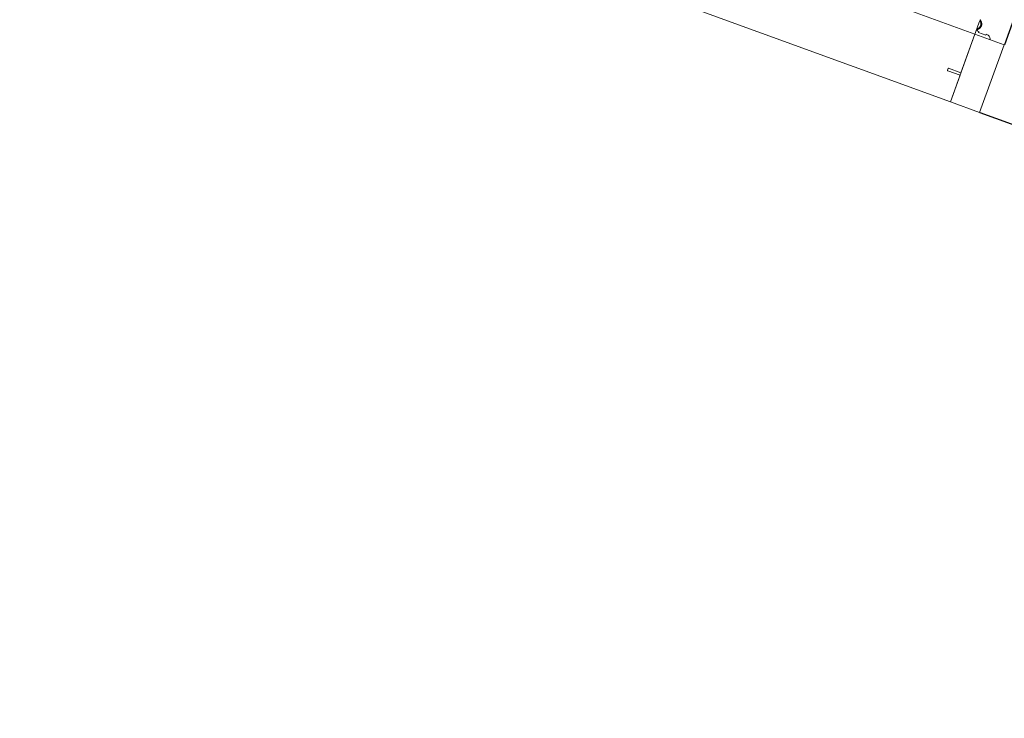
# Model space of a CAD drawing. Header units: millimetres. Extents: x 1512 to 2105, y 794 to 1149.
# Tile 20 of 256: x 1589.307 to 1590.697, y 1107.632 to 1108.618. Entities that reach past the tile are written whole.
import ezdxf

# ---------------------------------------------------------------- set-up
doc = ezdxf.new("R2010")
doc.units = ezdxf.units.MM
doc.layers.add('A-DOOR', color=31, linetype='Continuous', lineweight=9)
doc.layers.add('A-WALL', color=113, linetype='Continuous', lineweight=9)

# ---------------------------------------------------------------- blocks, each defined once
blk = doc.blocks.new('5-panel_Bi-fold_external_door_10806 - Type 1-239875-زیرزمین')
at = {"layer": 'A-DOOR'}
for p, q in [((-2.331, 0.1), (-2.375, 0.1)), ((-2.375, 0.1), (-2.375, -0.0016)), ((-2.331, -0.0016), (-2.331, 0.1)), ((2.581, 0.1), (-2.331, 0.1)), ((-2.331, 0.0602), (-2.331, 0.1)), ((-2.3125, 0.0602), (-2.331, 0.0602)), ((-2.331, -0.0016), (-2.331, 0.0565)), ((-2.331, 0.0565), (-2.3125, 0.0565)), ((-2.312, 0.057), (-2.312, 0.0597)), ((-2.375, -0.0016), (-2.331, -0.0016)), ((-2.3469, -0.0069), (-2.3461, -0.0069)), ((-2.3469, -0.0069), (-2.3461, -0.0069)), ((-2.3461, -0.0053), (-2.335, -0.0053)), ((-2.3461, -0.0069), (-2.3461, -0.0053)), ((-2.3461, -0.0069), (-2.3461, -0.0053)), ((-2.335, -0.0053), (-2.335, -0.0069)), ((-2.335, -0.0069), (-2.331, -0.0069)), ((-2.3325, -0.0069), (-2.3325, -0.0094)), ((-2.3325, -0.0069), (-2.3325, -0.0094)), ((-2.3325, -0.0069), (-2.3325, -0.0094)), ((-2.3325, -0.0069), (-2.3325, -0.0094)), ((-2.331, -0.0038), (-2.331, -0.0016)), ((2.581, -0.0016), (-2.331, -0.0016)), ((-2.331, -0.0193), (-2.331, -0.0038)), ((-2.331, -0.0237), (-2.331, -0.0193))]:
    blk.add_line(p, q, dxfattribs=at)
at = {"layer": 'A-DOOR', "flags": 128}
blk.add_lwpolyline([(-2.3312, -0.0085), (-2.3315, -0.0087), (-2.3317, -0.0088), (-2.332, -0.009), (-2.3323, -0.0092), (-2.3325, -0.0094), (-2.3328, -0.0096), (-2.333, -0.0098), (-2.3332, -0.01), (-2.3335, -0.0103), (-2.3337, -0.0105), (-2.3339, -0.0108), (-2.3341, -0.011), (-2.3342, -0.0113), (-2.3344, -0.0116), (-2.3346, -0.0118), (-2.3347, -0.0121), (-2.3348, -0.0124), (-2.335, -0.0127), (-2.3351, -0.013), (-2.3352, -0.0133), (-2.3352, -0.0136), (-2.3353, -0.0139), (-2.3354, -0.0142), (-2.3354, -0.0146), (-2.3355, -0.0149), (-2.3355, -0.0152), (-2.3355, -0.0155), (-2.3355, -0.0158), (-2.3355, -0.0162), (-2.3355, -0.0165), (-2.3354, -0.0168), (-2.3354, -0.0171), (-2.3353, -0.0174), (-2.3352, -0.0177), (-2.3351, -0.018), (-2.335, -0.0183), (-2.3349, -0.0186), (-2.3348, -0.0189), (-2.3346, -0.0192), (-2.3345, -0.0195), (-2.3343, -0.0198), (-2.3342, -0.02), (-2.334, -0.0203), (-2.3338, -0.0206), (-2.3336, -0.0208), (-2.3334, -0.021), (-2.3331, -0.0213), (-2.3329, -0.0215), (-2.3327, -0.0217), (-2.3324, -0.0219), (-2.3322, -0.0221), (-2.3319, -0.0223), (-2.3316, -0.0225), (-2.3313, -0.0226), (-2.3311, -0.0228)], dxfattribs=at)
blk.add_lwpolyline([(-2.3312, -0.0085), (-2.3315, -0.0087), (-2.3317, -0.0088), (-2.332, -0.009), (-2.3323, -0.0092), (-2.3325, -0.0094), (-2.3328, -0.0096), (-2.333, -0.0098), (-2.3332, -0.01), (-2.3335, -0.0103), (-2.3337, -0.0105), (-2.3339, -0.0108), (-2.3341, -0.011), (-2.3342, -0.0113), (-2.3344, -0.0116), (-2.3346, -0.0118), (-2.3347, -0.0121), (-2.3348, -0.0124), (-2.335, -0.0127), (-2.3351, -0.013), (-2.3352, -0.0133), (-2.3352, -0.0136), (-2.3353, -0.0139), (-2.3354, -0.0142), (-2.3354, -0.0146), (-2.3355, -0.0149), (-2.3355, -0.0152), (-2.3355, -0.0155), (-2.3355, -0.0158), (-2.3355, -0.0162), (-2.3355, -0.0165), (-2.3354, -0.0168), (-2.3354, -0.0171), (-2.3353, -0.0174), (-2.3352, -0.0177), (-2.3351, -0.018), (-2.335, -0.0183), (-2.3349, -0.0186), (-2.3348, -0.0189), (-2.3346, -0.0192), (-2.3345, -0.0195), (-2.3343, -0.0198), (-2.3342, -0.02), (-2.334, -0.0203), (-2.3338, -0.0206), (-2.3336, -0.0208), (-2.3334, -0.021), (-2.3331, -0.0213), (-2.3329, -0.0215), (-2.3327, -0.0217), (-2.3324, -0.0219), (-2.3322, -0.0221), (-2.3319, -0.0223), (-2.3316, -0.0225), (-2.3313, -0.0226), (-2.3311, -0.0228)], dxfattribs=at)
blk.add_lwpolyline([(-2.3312, -0.0085), (-2.3315, -0.0087), (-2.3317, -0.0088), (-2.332, -0.009), (-2.3323, -0.0092), (-2.3325, -0.0094), (-2.3328, -0.0096), (-2.333, -0.0098), (-2.3332, -0.01), (-2.3335, -0.0103), (-2.3337, -0.0105), (-2.3339, -0.0108), (-2.3341, -0.011), (-2.3342, -0.0113), (-2.3344, -0.0116), (-2.3346, -0.0118), (-2.3347, -0.0121), (-2.3348, -0.0124), (-2.335, -0.0127), (-2.3351, -0.013), (-2.3352, -0.0133), (-2.3352, -0.0136), (-2.3353, -0.0139), (-2.3354, -0.0142), (-2.3354, -0.0146), (-2.3355, -0.0149), (-2.3355, -0.0152), (-2.3355, -0.0155), (-2.3355, -0.0158), (-2.3355, -0.0162), (-2.3355, -0.0165), (-2.3354, -0.0168), (-2.3354, -0.0171), (-2.3353, -0.0174), (-2.3352, -0.0177), (-2.3351, -0.018), (-2.335, -0.0183), (-2.3349, -0.0186), (-2.3348, -0.0189), (-2.3346, -0.0192), (-2.3345, -0.0195), (-2.3343, -0.0198), (-2.3342, -0.02), (-2.334, -0.0203), (-2.3338, -0.0206), (-2.3336, -0.0208), (-2.3334, -0.021), (-2.3331, -0.0213), (-2.3329, -0.0215), (-2.3327, -0.0217), (-2.3324, -0.0219), (-2.3322, -0.0221), (-2.3319, -0.0223), (-2.3316, -0.0225), (-2.3313, -0.0226), (-2.3311, -0.0228)], dxfattribs=at)
blk.add_lwpolyline([(-2.3312, -0.0085), (-2.3315, -0.0087), (-2.3317, -0.0088), (-2.332, -0.009), (-2.3323, -0.0092), (-2.3325, -0.0094), (-2.3328, -0.0096), (-2.333, -0.0098), (-2.3332, -0.01), (-2.3335, -0.0103), (-2.3337, -0.0105), (-2.3339, -0.0108), (-2.3341, -0.011), (-2.3342, -0.0113), (-2.3344, -0.0116), (-2.3346, -0.0118), (-2.3347, -0.0121), (-2.3348, -0.0124), (-2.335, -0.0127), (-2.3351, -0.013), (-2.3352, -0.0133), (-2.3352, -0.0136), (-2.3353, -0.0139), (-2.3354, -0.0142), (-2.3354, -0.0146), (-2.3355, -0.0149), (-2.3355, -0.0152), (-2.3355, -0.0155), (-2.3355, -0.0158), (-2.3355, -0.0162), (-2.3355, -0.0165), (-2.3354, -0.0168), (-2.3354, -0.0171), (-2.3353, -0.0174), (-2.3352, -0.0177), (-2.3351, -0.018), (-2.335, -0.0183), (-2.3349, -0.0186), (-2.3348, -0.0189), (-2.3346, -0.0192), (-2.3345, -0.0195), (-2.3343, -0.0198), (-2.3342, -0.02), (-2.334, -0.0203), (-2.3338, -0.0206), (-2.3336, -0.0208), (-2.3334, -0.021), (-2.3331, -0.0213), (-2.3329, -0.0215), (-2.3327, -0.0217), (-2.3324, -0.0219), (-2.3322, -0.0221), (-2.3319, -0.0223), (-2.3316, -0.0225), (-2.3313, -0.0226), (-2.3311, -0.0228)], dxfattribs=at)
blk.add_lwpolyline([(-2.3312, -0.0085), (-2.3315, -0.0087), (-2.3317, -0.0088), (-2.332, -0.009), (-2.3323, -0.0092), (-2.3325, -0.0094), (-2.3328, -0.0096), (-2.333, -0.0098), (-2.3332, -0.01), (-2.3335, -0.0103), (-2.3337, -0.0105), (-2.3339, -0.0108), (-2.3341, -0.011), (-2.3342, -0.0113), (-2.3344, -0.0116), (-2.3346, -0.0118), (-2.3347, -0.0121), (-2.3348, -0.0124), (-2.335, -0.0127), (-2.3351, -0.013), (-2.3352, -0.0133), (-2.3352, -0.0136), (-2.3353, -0.0139), (-2.3354, -0.0142), (-2.3354, -0.0146), (-2.3355, -0.0149), (-2.3355, -0.0152), (-2.3355, -0.0155), (-2.3355, -0.0158), (-2.3355, -0.0162), (-2.3355, -0.0165), (-2.3354, -0.0168), (-2.3354, -0.0171), (-2.3353, -0.0174), (-2.3352, -0.0177), (-2.3351, -0.018), (-2.335, -0.0183), (-2.3349, -0.0186), (-2.3348, -0.0189), (-2.3346, -0.0192), (-2.3345, -0.0195), (-2.3343, -0.0198), (-2.3342, -0.02), (-2.334, -0.0203), (-2.3338, -0.0206), (-2.3336, -0.0208), (-2.3334, -0.021), (-2.3331, -0.0213), (-2.3329, -0.0215), (-2.3327, -0.0217), (-2.3324, -0.0219), (-2.3322, -0.0221), (-2.3319, -0.0223), (-2.3316, -0.0225), (-2.3313, -0.0226), (-2.3311, -0.0228)], dxfattribs=at)
blk.add_lwpolyline([(-2.3312, -0.0085), (-2.3315, -0.0087), (-2.3317, -0.0088), (-2.332, -0.009), (-2.3323, -0.0092), (-2.3325, -0.0094), (-2.3328, -0.0096), (-2.333, -0.0098), (-2.3332, -0.01), (-2.3335, -0.0103), (-2.3337, -0.0105), (-2.3339, -0.0108), (-2.3341, -0.011), (-2.3342, -0.0113), (-2.3344, -0.0116), (-2.3346, -0.0118), (-2.3347, -0.0121), (-2.3348, -0.0124), (-2.335, -0.0127), (-2.3351, -0.013), (-2.3352, -0.0133), (-2.3352, -0.0136), (-2.3353, -0.0139), (-2.3354, -0.0142), (-2.3354, -0.0146), (-2.3355, -0.0149), (-2.3355, -0.0152), (-2.3355, -0.0155), (-2.3355, -0.0158), (-2.3355, -0.0162), (-2.3355, -0.0165), (-2.3354, -0.0168), (-2.3354, -0.0171), (-2.3353, -0.0174), (-2.3352, -0.0177), (-2.3351, -0.018), (-2.335, -0.0183), (-2.3349, -0.0186), (-2.3348, -0.0189), (-2.3346, -0.0192), (-2.3345, -0.0195), (-2.3343, -0.0198), (-2.3342, -0.02), (-2.334, -0.0203), (-2.3338, -0.0206), (-2.3336, -0.0208), (-2.3334, -0.021), (-2.3331, -0.0213), (-2.3329, -0.0215), (-2.3327, -0.0217), (-2.3324, -0.0219), (-2.3322, -0.0221), (-2.3319, -0.0223), (-2.3316, -0.0225), (-2.3313, -0.0226), (-2.3311, -0.0228)], dxfattribs=at)
blk.add_lwpolyline([(-2.3312, -0.0085), (-2.3315, -0.0087), (-2.3317, -0.0088), (-2.332, -0.009), (-2.3323, -0.0092), (-2.3325, -0.0094), (-2.3328, -0.0096), (-2.333, -0.0098), (-2.3332, -0.01), (-2.3335, -0.0103), (-2.3337, -0.0105), (-2.3339, -0.0108), (-2.3341, -0.011), (-2.3342, -0.0113), (-2.3344, -0.0116), (-2.3346, -0.0118), (-2.3347, -0.0121), (-2.3348, -0.0124), (-2.335, -0.0127), (-2.3351, -0.013), (-2.3352, -0.0133), (-2.3352, -0.0136), (-2.3353, -0.0139), (-2.3354, -0.0142), (-2.3354, -0.0146), (-2.3355, -0.0149), (-2.3355, -0.0152), (-2.3355, -0.0155), (-2.3355, -0.0158), (-2.3355, -0.0162), (-2.3355, -0.0165), (-2.3354, -0.0168), (-2.3354, -0.0171), (-2.3353, -0.0174), (-2.3352, -0.0177), (-2.3351, -0.018), (-2.335, -0.0183), (-2.3349, -0.0186), (-2.3348, -0.0189), (-2.3346, -0.0192), (-2.3345, -0.0195), (-2.3343, -0.0198), (-2.3342, -0.02), (-2.334, -0.0203), (-2.3338, -0.0206), (-2.3336, -0.0208), (-2.3334, -0.021), (-2.3331, -0.0213), (-2.3329, -0.0215), (-2.3327, -0.0217), (-2.3324, -0.0219), (-2.3322, -0.0221), (-2.3319, -0.0223), (-2.3316, -0.0225), (-2.3313, -0.0226), (-2.3311, -0.0228)], dxfattribs=at)
blk.add_lwpolyline([(-2.3312, -0.0085), (-2.3315, -0.0087), (-2.3317, -0.0088), (-2.332, -0.009), (-2.3323, -0.0092), (-2.3325, -0.0094), (-2.3328, -0.0096), (-2.333, -0.0098), (-2.3332, -0.01), (-2.3335, -0.0103), (-2.3337, -0.0105), (-2.3339, -0.0108), (-2.3341, -0.011), (-2.3342, -0.0113), (-2.3344, -0.0116), (-2.3346, -0.0118), (-2.3347, -0.0121), (-2.3348, -0.0124), (-2.335, -0.0127), (-2.3351, -0.013), (-2.3352, -0.0133), (-2.3352, -0.0136), (-2.3353, -0.0139), (-2.3354, -0.0142), (-2.3354, -0.0146), (-2.3355, -0.0149), (-2.3355, -0.0152), (-2.3355, -0.0155), (-2.3355, -0.0158), (-2.3355, -0.0162), (-2.3355, -0.0165), (-2.3354, -0.0168), (-2.3354, -0.0171), (-2.3353, -0.0174), (-2.3352, -0.0177), (-2.3351, -0.018), (-2.335, -0.0183), (-2.3349, -0.0186), (-2.3348, -0.0189), (-2.3346, -0.0192), (-2.3345, -0.0195), (-2.3343, -0.0198), (-2.3342, -0.02), (-2.334, -0.0203), (-2.3338, -0.0206), (-2.3336, -0.0208), (-2.3334, -0.021), (-2.3331, -0.0213), (-2.3329, -0.0215), (-2.3327, -0.0217), (-2.3324, -0.0219), (-2.3322, -0.0221), (-2.3319, -0.0223), (-2.3316, -0.0225), (-2.3313, -0.0226), (-2.3311, -0.0228)], dxfattribs=at)
at = {"layer": 'A-DOOR'}
for centre, radius, start, end in [((-2.3125, 0.0597), 0.0005, 360, 90), ((-2.3125, 0.057), 0.0005, 270, 360), ((-2.353, -0.0021), 0.0005, 90, 200.2522), ((-2.353, -0.0021), 0.0005, 90, 200.2522), ((-2.3469, 0.0001), 0.007, 200.2522, 270), ((-2.3469, 0.0001), 0.007, 200.2522, 270), ((-2.3275, -0.0156), 0.007, 124.641, 237.4277), ((-2.3275, -0.0156), 0.008, 115.9548, 128.6822), ((-2.3275, -0.0156), 0.008, 115.9548, 128.6822), ((-2.3275, -0.0156), 0.008, 115.9548, 128.6822), ((-2.3275, -0.0156), 0.008, 115.9548, 128.6822)]:
    blk.add_arc(centre, radius, start, end, dxfattribs=at)

msp = doc.modelspace()

# ---------------------------------------------------------------- linework, layer by layer
at = {"layer": 'A-WALL', "lineweight": 25}
for p, q in [((1590.7303, 1108.6753), (1590.6967, 1108.5828)), ((1590.6619, 1108.4873), (1593.0111, 1107.6323))]:
    msp.add_line(p, q, dxfattribs=at)

# ---------------------------------------------------------------- block references
at = {"layer": 'A-DOOR', "rotation": 159.999999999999}
msp.add_blockref('5-panel_Bi-fold_external_door_10806 - Type 1-239875-زیرزمین', (1588.4643, 1109.3936), dxfattribs=at)

doc.saveas('drawing.dxf')
